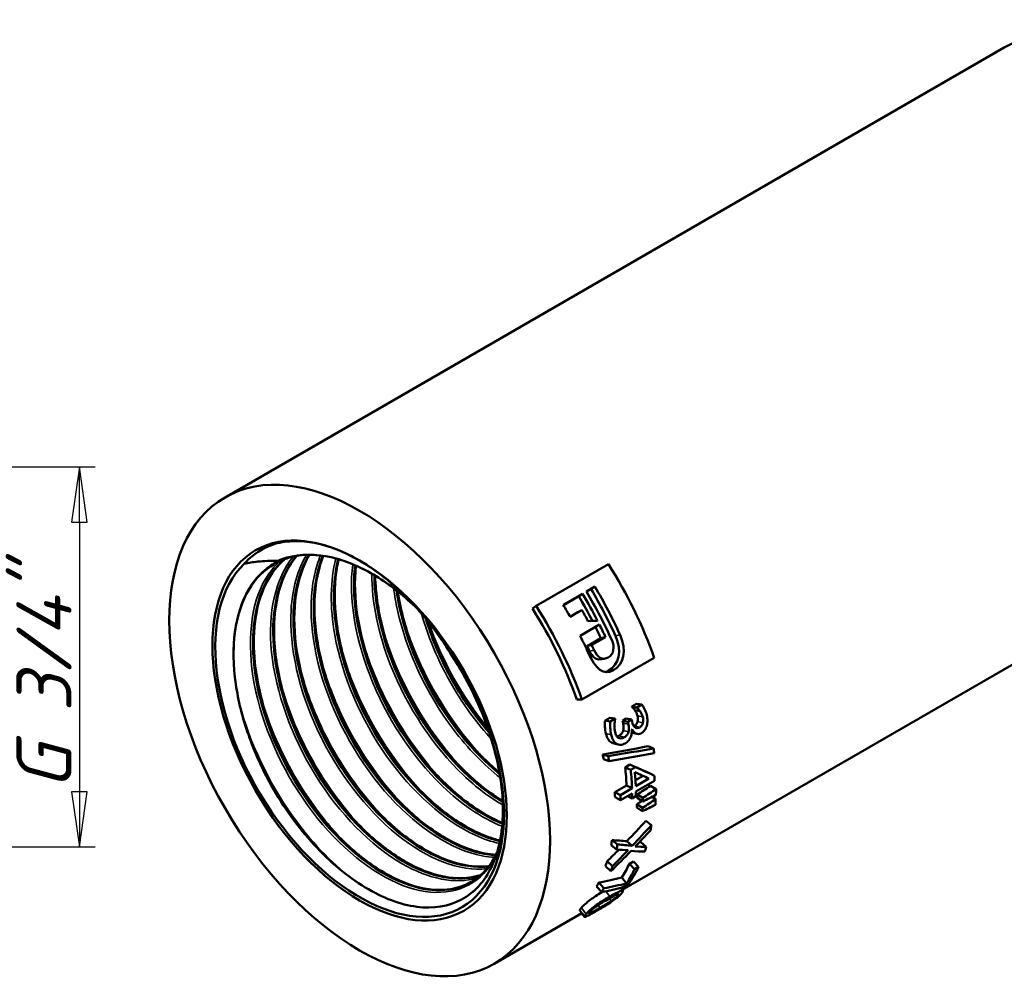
# Model space of a CAD drawing. Header units: millimetres. Extents: x -134 to 755, y -69 to 356.
# Tile 7 of 15: x 113 to 176, y 96 to 157. Entities that reach past the tile are written whole.
import ezdxf

# ---------------------------------------------------------------- set-up
doc = ezdxf.new("R2010")
doc.units = ezdxf.units.MM
for name, color, linetype, lineweight in [('Видимые тонкие (ГОСТ)', 7, 'Continuous', 35), ('Видимый контур (ГОСТ)', 7, 'Continuous', 50), ('Размер (ГОСТ)', 7, 'Continuous', 25)]:
    doc.layers.add(name, color=color, linetype=linetype, lineweight=lineweight)
doc.styles.add('Обычный текст (ГОСТ)', font='GOST Common Italic.ttf')
doc.dimstyles.new('Обычный (ГОСТ)', dxfattribs={"dimtxt": 3.5, "dimasz": 3.5, "dimexe": 1, "dimexo": 0, "dimgap": 0.5, "dimtad": 1, "dimrnd": 1e-08, "dimtxsty": 'Обычный текст (ГОСТ)', "dimblk": 'Filled-1', "dimcen": 0.09, "dimdle": 15, "dimclrd": 256, "dimclre": 256, "dimclrt": 256, "dimazin": 2, "dimtfac": 0.714286, "dimtdec": 3, "dimtmove": 0, "dimatfit": 3, "dimfxl": 1, "dimtolj": 1, "dimlwd": 25, "dimlwe": 25, "dimarcsym": 0})

# ---------------------------------------------------------------- blocks, each defined once
blk = doc.blocks.new('Filled-1')
at = {"color": 0}
for p, q in [((0, 0), (-1, 0.143)), ((-1, 0.143), (-1, -0.143)), ((-1, 0), (0, 0)), ((-1, -0.143), (0, 0))]:
    blk.add_line(p, q, dxfattribs=at)
at = {"color": 0, "flags": 128}
blk.add_lwpolyline([(-1, -0.143), (0, 0), (-1, 0.143), (-1, -0.143)], dxfattribs=at)
at = {"color": 0}
blk.add_solid([(-1, -0.143), (0, 0), (-1, 0.143), (-1, -0.143)], dxfattribs=at)
blk = doc.blocks.new('*D12')
at = {"layer": 'Defpoints', "color": 0, "linetype": 'Continuous', "transparency": 16777216}
for p in [(105.653, 128.318), (104.763, 104.188), (117.099, 104.188)]:
    blk.add_point(p, dxfattribs=at)
at = {"layer": 'Размер (ГОСТ)', "linetype": 'Continuous', "lineweight": 25, "transparency": 16777216}
for p, q in [((105.653, 128.318), (118.099, 128.318)), ((117.099, 124.818), (117.099, 107.688)), ((104.763, 104.188), (118.099, 104.188))]:
    blk.add_line(p, q, dxfattribs=at)
at = {"layer": 'Размер (ГОСТ)', "linetype": 'Continuous', "lineweight": 25, "transparency": 16777216, "xscale": 3.5, "yscale": 3.5, "zscale": 3.5}
for p, rotation in [((117.099, 128.318), 90), ((117.099, 104.188), 270)]:
    blk.add_blockref('Filled-1', p, dxfattribs=dict(at, rotation=rotation))
at = {"layer": 'Размер (ГОСТ)', "linetype": 'Continuous', "lineweight": 25, "transparency": 16777216, "insert": (113.097, 105.688), "char_height": 3.5, "attachment_point": 1, "rotation": 90, "style": 'Обычный текст (ГОСТ)'}
blk.add_mtext('\\A1; \\fGOST Common|b0|i1;\\H3.5000;G 3/4"', dxfattribs=at)

msp = doc.modelspace()

# ---------------------------------------------------------------- linework, layer by layer
at = {"layer": 'Видимые тонкие (ГОСТ)'}
for p, q in [((151.146, 117.587), (151.435, 117.656)), ((149.496, 116.62), (149.785, 116.688)), ((150.71, 115.381), (151.019, 115.403)), ((151.627, 112.042), (151.964, 111.969)), ((152.539, 112.516), (152.877, 112.441)), ((152.547, 112.145), (152.887, 112.06)), ((150.539, 111.377), (150.877, 111.302)), ((151.642, 111.585), (151.983, 111.499)), ((152.343, 111.866), (152.684, 111.777)), ((150.884, 110.818), (151.226, 110.724)), ((151.364, 111.241), (151.705, 111.15)), ((150.528, 101.359), (150.783, 101.036)), ((150.76, 100.908), (150.875, 100.746)), ((151.228, 101.154), (151.285, 101.076)), ((148.987, 100.317), (149.28, 99.918)), ((150.052, 100.484), (150.169, 100.318)), ((149.513, 100.05), (149.559, 99.986))]:
    msp.add_line(p, q, dxfattribs=at)
for points, knots in [([(132.869, 123.275), (132.089, 123.501), (131.331, 123.605), (130.619, 123.576), (130.18, 123.558), (129.758, 123.491), (129.359, 123.376)], [107.0436038, 107.0436038, 107.0436038, 107.0436038, 107.2967872, 107.2967872, 107.2967872, 107.4532853, 107.4532853, 107.4532853, 107.4532853]), ([(130.668, 122.616), (129.544, 121.247), (129.053, 119.058), (129.303, 116.561), (129.557, 114.024), (130.571, 111.19), (132.088, 108.742), (133.602, 106.297), (135.603, 104.259), (137.594, 103.113), (139.298, 102.133), (140.981, 101.815), (142.336, 102.191)], [95.254105, 95.254105, 95.254105, 95.254105, 95.96734, 95.96734, 95.96734, 96.69185, 96.69185, 96.69185, 97.415195, 97.415195, 97.415195, 98.03457, 98.03457, 98.03457, 98.03457]), ([(138.532, 119.333), (137.562, 120.28), (136.529, 121.072), (135.493, 121.647), (133.368, 122.827), (131.249, 123.084), (129.654, 122.346)], [106.450982, 106.450982, 106.450982, 106.450982, 106.809684, 106.809684, 106.809684, 107.545399, 107.545399, 107.545399, 107.545399]), ([(131.514, 122.719), (130.954, 121.777), (130.616, 120.579), (130.539, 119.215), (130.408, 116.888), (131.04, 114.096), (132.27, 111.505), (133.5, 108.915), (135.315, 106.548), (137.269, 104.967), (139.221, 103.387), (141.293, 102.606), (142.975, 102.803), (142.976, 102.804), (142.978, 102.804), (142.98, 102.804)], [89.072544, 89.072544, 89.072544, 89.072544, 89.495252, 89.495252, 89.495252, 90.216005, 90.216005, 90.216005, 90.936305, 90.936305, 90.936305, 91.656172, 91.656172, 91.656172, 91.656895, 91.656895, 91.656895, 91.656895]), ([(132.407, 122.69), (132.328, 122.502), (132.257, 122.306), (132.194, 122.104), (131.587, 120.151), (131.708, 117.547), (132.517, 114.907), (133.358, 112.164), (134.936, 109.407), (136.832, 107.337), (138.674, 105.325), (140.8, 103.978), (142.679, 103.617), (142.946, 103.565), (143.208, 103.534), (143.464, 103.522)], [82.897976, 82.897976, 82.897976, 82.897976, 82.972527, 82.972527, 82.972527, 83.690189, 83.690189, 83.690189, 84.435664, 84.435664, 84.435664, 85.160136, 85.160136, 85.160136, 85.263214, 85.263214, 85.263214, 85.263214]), ([(129.815, 122.324), (129.313, 121.859), (128.898, 121.266), (128.593, 120.559), (127.809, 118.746), (127.752, 116.203), (128.424, 113.544), (129.092, 110.9), (130.474, 108.165), (132.223, 105.993), (133.968, 103.828), (136.063, 102.242), (137.991, 101.61), (139.915, 100.98), (141.657, 101.305), (142.786, 102.501), (143.096, 102.829), (143.358, 103.221), (143.572, 103.667)], [101.452272, 101.452272, 101.452272, 101.452272, 101.735223, 101.735223, 101.735223, 102.461495, 102.461495, 102.461495, 103.18381, 103.18381, 103.18381, 103.904182, 103.904182, 103.904182, 104.622922, 104.622922, 104.622922, 104.81976, 104.81976, 104.81976, 104.81976]), ([(133.386, 122.502), (133.025, 121.105), (132.996, 119.423), (133.316, 117.64), (133.781, 115.049), (134.978, 112.268), (136.608, 109.957), (138.237, 107.646), (140.285, 105.825), (142.248, 104.923), (142.767, 104.684), (143.28, 104.51), (143.776, 104.401)], [76.730267, 76.730267, 76.730267, 76.730267, 77.22517, 77.22517, 77.22517, 77.944223, 77.944223, 77.944223, 78.663085, 78.663085, 78.663085, 78.853245, 78.853245, 78.853245, 78.853245]), ([(134.458, 122.136), (134.389, 121.604), (134.362, 121.043), (134.379, 120.46), (134.449, 118.018), (135.28, 115.2), (136.66, 112.676), (138.04, 110.153), (139.956, 107.947), (141.935, 106.582), (142.607, 106.119), (143.284, 105.753), (143.947, 105.491)], [70.571922, 70.571922, 70.571922, 70.571922, 70.744349, 70.744349, 70.744349, 71.465329, 71.465329, 71.465329, 72.186075, 72.186075, 72.186075, 72.430907, 72.430907, 72.430907, 72.430907]), ([(135.662, 121.542), (135.667, 119.739), (136.081, 117.711), (136.86, 115.732), (137.902, 113.084), (139.588, 110.548), (141.497, 108.732), (142.305, 107.963), (143.15, 107.326), (143.992, 106.84)], [64.427159, 64.427159, 64.427159, 64.427159, 64.967523, 64.967523, 64.967523, 65.690547, 65.690547, 65.690547, 65.996643, 65.996643, 65.996643, 65.996643]), ([(137.055, 120.613), (137.113, 120.157), (137.193, 119.692), (137.297, 119.222), (137.876, 116.609), (139.171, 113.864), (140.86, 111.634), (141.768, 110.436), (142.786, 109.392), (143.835, 108.565)], [58.305607, 58.305607, 58.305607, 58.305607, 58.434682, 58.434682, 58.434682, 59.15234, 59.15234, 59.15234, 59.538156, 59.538156, 59.538156, 59.538156]), ([(138.828, 119.006), (139.298, 117.346), (140.029, 115.664), (140.959, 114.125), (141.637, 113.002), (142.419, 111.96), (143.258, 111.045)], [52.2387596, 52.2387596, 52.2387596, 52.2387596, 52.6905074, 52.6905074, 52.6905074, 53.0201832, 53.0201832, 53.0201832, 53.0201832]), ([(137.652, 118.784), (137.74, 118.474), (137.837, 118.164), (137.942, 117.854), (138.902, 115.023), (140.56, 112.222), (142.524, 110.088), (142.628, 109.975), (142.732, 109.865), (142.838, 109.756)], [52.2420104, 52.2420104, 52.2420104, 52.2420104, 52.3189228, 52.3189228, 52.3189228, 53.0208237, 53.0208237, 53.0208237, 53.0579107, 53.0579107, 53.0579107, 53.0579107]), ([(136.368, 118.042), (136.492, 117.608), (136.632, 117.172), (136.789, 116.737), (137.807, 113.912), (139.51, 111.149), (141.496, 109.074), (141.515, 109.054), (141.534, 109.034), (141.553, 109.014)], [58.5251957, 58.5251957, 58.5251957, 58.5251957, 58.6331423, 58.6331423, 58.6331423, 59.3343373, 59.3343373, 59.3343373, 59.341096, 59.341096, 59.341096, 59.341096]), ([(135.086, 117.3), (135.321, 116.475), (135.615, 115.645), (135.965, 114.827), (137.007, 112.389), (138.538, 110.073), (140.27, 108.273)], [64.808381, 64.808381, 64.808381, 64.808381, 65.0133579, 65.0133579, 65.0133579, 65.6242813, 65.6242813, 65.6242813, 65.6242813]), ([(133.803, 116.559), (134.114, 115.47), (134.527, 114.372), (135.033, 113.305), (136.052, 111.154), (137.44, 109.14), (138.986, 107.533)], [71.0915663, 71.0915663, 71.0915663, 71.0915663, 71.3621502, 71.3621502, 71.3621502, 71.9074666, 71.9074666, 71.9074666, 71.9074666]), ([(132.519, 115.818), (132.886, 114.537), (133.393, 113.244), (134.023, 112.004), (135.009, 110.063), (136.291, 108.259), (137.703, 106.793)], [77.3747516, 77.3747516, 77.3747516, 77.3747516, 77.6928864, 77.6928864, 77.6928864, 78.1906519, 78.1906519, 78.1906519, 78.1906519]), ([(131.235, 115.077), (131.64, 113.664), (132.216, 112.237), (132.937, 110.881), (133.893, 109.084), (135.1, 107.423), (136.419, 106.053)], [83.6579369, 83.6579369, 83.6579369, 83.6579369, 84.0088255, 84.0088255, 84.0088255, 84.4738372, 84.4738372, 84.4738372, 84.4738372]), ([(129.949, 114.339), (130.469, 112.532), (131.27, 110.701), (132.287, 109.026), (133.118, 107.656), (134.089, 106.396), (135.13, 105.317)], [89.9408728, 89.9408728, 89.9408728, 89.9408728, 90.3896711, 90.3896711, 90.3896711, 90.7564483, 90.7564483, 90.7564483, 90.7564483]), ([(127.28, 113.21), (127.929, 110.783), (129.109, 108.294), (130.62, 106.172), (131.753, 104.581), (133.067, 103.205), (134.423, 102.161)], [102.477904, 102.477904, 102.477904, 102.477904, 103.082022, 103.082022, 103.082022, 103.534821, 103.534821, 103.534821, 103.534821]), ([(128.66, 113.615), (129.239, 111.597), (130.171, 109.55), (131.356, 107.72), (132.107, 106.562), (132.955, 105.496), (133.856, 104.564)], [96.2226471, 96.2226471, 96.2226471, 96.2226471, 96.7237563, 96.7237563, 96.7237563, 97.040941, 97.040941, 97.040941, 97.040941])]:
    msp.add_open_spline(points, degree=3, knots=knots, dxfattribs=at)
msp.add_open_spline([(139.274, 118.456), (140.11, 116.056), (141.438, 113.682), (143.029, 111.729)], degree=3, dxfattribs=at)
at = {"layer": 'Видимый контур (ГОСТ)'}
for p, q in [((126.346, 126.384), (175.843, 154.962)), ((151.579, 101.462), (192.943, 125.344)), ((146.107, 119.492), (150.703, 122.146)), ((149.305, 120.407), (149.838, 120.714)), ((149.594, 120.559), (149.838, 120.714)), ((147.83, 119.555), (149.055, 120.263)), ((148.812, 120.107), (147.837, 119.544)), ((148.812, 120.107), (149.055, 120.263)), ((149.594, 120.559), (149.311, 120.396)), ((145.876, 119.318), (146.107, 119.492)), ((148.263, 118.806), (148.761, 119.094)), ((149.017, 119.227), (148.269, 118.795)), ((148.761, 119.094), (149.017, 119.227)), ((148.906, 117.593), (150.131, 118.3)), ((149.353, 116.933), (150.226, 117.437)), ((149.353, 116.933), (149.638, 117.01)), ((150.511, 117.514), (149.638, 117.01)), ((150.226, 117.437), (150.511, 117.514)), ((153.61, 116.2), (149.014, 113.546)), ((148.7, 113.541), (149.014, 113.546)), ((152.18, 113.097), (152.486, 113.273)), ((152.486, 113.273), (152.819, 113.218)), ((152.513, 113.042), (152.819, 113.218)), ((152.18, 113.097), (152.513, 113.042)), ((152.186, 113.074), (152.519, 113.019)), ((152.376, 112.871), (152.711, 112.808)), ((150.485, 112.206), (150.791, 112.382)), ((150.485, 112.206), (150.818, 112.153)), ((150.791, 112.382), (151.123, 112.329)), ((150.818, 112.153), (151.123, 112.329)), ((151.59, 112.198), (151.829, 112.337)), ((151.59, 112.198), (151.927, 112.129)), ((151.829, 112.337), (152.166, 112.267)), ((151.927, 112.129), (152.166, 112.267)), ((152.203, 111.652), (152.182, 111.64)), ((153.22, 110.577), (153.569, 110.44)), ((150.339, 110.052), (150.684, 109.946)), ((150.392, 109.746), (150.738, 109.631)), ((151.765, 109.232), (152.068, 109.408)), ((151.765, 109.232), (152.115, 109.081)), ((152.068, 109.408), (152.419, 109.257)), ((152.115, 109.081), (152.419, 109.257)), ((153.263, 108.892), (153.616, 108.707)), ((152.414, 108.416), (152.898, 108.696)), ((153.275, 108.526), (152.433, 108.04)), ((153.626, 108.386), (152.444, 107.704)), ((151.107, 107.662), (151.848, 108.09)), ((151.107, 107.662), (151.46, 107.478)), ((151.46, 107.478), (152.201, 107.905)), ((152.211, 107.57), (151.471, 107.142)), ((151.848, 108.09), (152.201, 107.905)), ((153.371, 108.063), (153.725, 107.853)), ((151.117, 107.336), (151.471, 107.142)), ((151.946, 107.416), (152.215, 107.262)), ((152.448, 107.396), (152.215, 107.262)), ((152.526, 107.291), (152.879, 107.072)), ((152.532, 107.508), (152.885, 107.295)), ((153.476, 107.365), (153.703, 107.218)), ((152.494, 106.681), (152.846, 106.445)), ((152.508, 106.893), (152.861, 106.662)), ((153.082, 105.842), (153.43, 105.568)), ((150.93, 104.619), (151.278, 104.346)), ((151.869, 104.548), (152.213, 104.255)), ((152.762, 104.494), (153.101, 104.181)), ((150.872, 104.303), (151.218, 104.02)), ((150.613, 103.268), (150.951, 102.955)), ((152.032, 103.116), (152.286, 103.262)), ((152.286, 103.262), (152.61, 102.913)), ((150.514, 102.963), (150.85, 102.641)), ((152.032, 103.116), (152.357, 102.767)), ((152.357, 102.767), (152.61, 102.913)), ((151.545, 102.243), (151.855, 101.868)), ((149.951, 101.664), (150.27, 101.304)), ((150.079, 101.912), (150.402, 101.56)), ((151.98, 101.824), (151.657, 101.637)), ((143.446, 96.766), (149.006, 99.977))]:
    msp.add_line(p, q, dxfattribs=at)
for centre, major_axis, start_param, end_param in [((184.393, 140.153), (-8.55, 14.809), 3.141593, 6.283185), ((134.896, 111.575), (6.484, -11.23), 3.284164, 7.943522), ((142.551, 115.995), (8.8, -15.242), 1.261803, 1.64192), ((135.342, 111.833), (-5.937, 10.284), 0.259774, 0.318521), ((141.262, 115.251), (8.8, -15.242), 1.399272, 1.596006), ((140.48, 114.799), (-8.55, 14.809), 4.632342, 4.737599), ((140.48, 114.799), (8.8, -15.242), 1.484227, 1.596006), ((140.729, 114.943), (-8.8, 15.242), 4.540112, 4.737599), ((141.262, 115.251), (-8.55, 14.809), 4.540865, 4.737599), ((137.955, 113.341), (-8.8, 15.242), 4.403396, 4.783513), ((139.255, 114.092), (-8.8, 15.242), 4.687734, 4.737599), ((137.955, 113.341), (-8.55, 14.809), 4.403396, 4.783513), ((140.003, 114.524), (-8.8, 15.242), 4.642558, 4.687734), ((140.48, 114.799), (8.8, -15.242), 1.418832, 1.468712), ((139.255, 114.092), (-8.8, 15.242), 4.541916, 4.610305), ((140.48, 114.799), (-8.55, 14.809), 4.560424, 4.607309), ((139.607, 114.295), (8.8, -15.242), 1.398519, 1.418832), ((139.607, 114.295), (-8.55, 14.809), 4.540112, 4.560424), ((140.792, 114.98), (-8.55, 14.809), 4.26828, 4.269725), ((140.792, 114.98), (-8.8, 15.242), 4.26828, 4.269725), ((139.423, 114.189), (8.8, -15.242), 1.13131, 1.133043), ((140.079, 114.568), (-8.55, 14.809), 4.228124, 4.238236), ((140.079, 114.568), (-8.8, 15.242), 4.228124, 4.238236), ((140.319, 114.706), (8.8, -15.242), 1.088698, 1.096643), ((141.281, 115.262), (8.8, -15.242), 0.923742, 0.944253), ((138.562, 113.692), (-8.55, 14.809), 4.135102, 4.155324), ((138.562, 113.692), (-8.8, 15.242), 4.135102, 4.155324), ((139.77, 114.39), (-8.55, 14.809), 3.975201, 4.053923), ((139.77, 114.39), (-8.8, 15.242), 3.975201, 4.053923), ((140.003, 114.524), (-8.8, 15.242), 3.975201, 4.035145), ((141.185, 115.206), (8.8, -15.242), 0.810641, 0.832597), ((139.03, 113.962), (-8.55, 14.809), 3.952234, 3.975201), ((139.77, 114.39), (-8.8, 15.242), 3.931, 3.952234), ((140.003, 114.524), (8.8, -15.242), 0.789408, 0.810641), ((141.281, 115.262), (8.8, -15.242), 0.743618, 0.769763), ((139.03, 113.962), (-8.8, 15.242), 3.952234, 3.975201), ((140.443, 114.778), (-8.55, 14.809), 3.890411, 3.906156), ((140.443, 114.778), (-8.8, 15.242), 3.890411, 3.906156), ((141.281, 115.262), (8.8, -15.242), 0.698551, 0.724696), ((140.443, 114.778), (-8.55, 14.809), 3.845344, 3.861089), ((140.443, 114.778), (-8.8, 15.242), 3.845344, 3.861089), ((141.185, 115.206), (8.8, -15.242), 0.578517, 0.605673), ((139.03, 113.962), (-8.55, 14.809), 3.723432, 3.748999), ((139.03, 113.962), (-8.8, 15.242), 3.723432, 3.748999), ((141.185, 115.206), (8.8, -15.242), 0.46715, 0.492717), ((139.03, 113.962), (-8.55, 14.809), 3.608743, 3.635898), ((139.03, 113.962), (-8.8, 15.242), 3.608743, 3.635898), ((140.932, 115.06), (8.55, -14.809), 0.285726, 0.377738), ((140.932, 115.06), (8.8, -15.242), 0.285726, 0.377738), ((141.185, 115.206), (8.8, -15.242), 0.264637, 0.377738), ((139.03, 113.962), (8.55, -14.809), 0.341771, 0.367194), ((139.03, 113.962), (8.8, -15.242), 0.341771, 0.367194)]:
    msp.add_ellipse(centre, major_axis=major_axis, ratio=0.57735, start_param=start_param, end_param=end_param, dxfattribs=at)
for major_axis in [(-8.55, 14.809), (-6.61, 11.449), (-6.61, 11.449)]:
    msp.add_ellipse((134.896, 111.575), major_axis=major_axis, ratio=0.57735, dxfattribs=at)
for points, knots in [([(127.557, 122.16), (127.591, 122.198), (127.626, 122.236), (128.143, 122.774), (128.714, 123.144), (129.359, 123.376)], [2.255321, 2.255321, 2.255321, 2.255321, 2.2811781, 2.2811781, 2.6324456, 2.6324456, 2.6324456, 2.6324456]), ([(129.359, 123.376), (129.705, 123.5), (130.28, 123.643), (131.939, 123.576), (132.865, 123.342), (133.813, 122.922)], [0, 0, 0, 0, 0.1892954, 0.1892954, 0.3951519, 0.3951519, 0.3951519, 0.3951519]), ([(142.577, 102.397), (141.85, 102.155), (141.025, 102.115), (140.142, 102.294), (138.269, 102.674), (136.157, 104.034), (134.333, 106.05), (132.509, 108.065), (130.99, 110.718), (130.158, 113.368), (129.327, 116.017), (129.19, 118.64), (129.794, 120.604), (130.04, 121.406), (130.409, 122.095), (130.88, 122.651)], [-91.777606, -91.777606, -91.777606, -91.777606, -91.435436, -91.435436, -91.435436, -90.709784, -90.709784, -90.709784, -89.984281, -89.984281, -89.984281, -89.258925, -89.258925, -89.258925, -88.962597, -88.962597, -88.962597, -88.962597]), ([(130.868, 122.656), (129.77, 121.354), (129.258, 119.285), (129.441, 116.902), (129.638, 114.339), (130.639, 111.434), (132.174, 108.926), (133.669, 106.484), (135.654, 104.439), (137.634, 103.282), (139.42, 102.239), (141.186, 101.927), (142.575, 102.385)], [95.244777, 95.244777, 95.244777, 95.244777, 95.937619, 95.937619, 95.937619, 96.682725, 96.682725, 96.682725, 97.407972, 97.407972, 97.407972, 98.061854, 98.061854, 98.061854, 98.061854]), ([(130.884, 122.659), (130.651, 122.379), (130.443, 122.064), (129.881, 120.974), (129.625, 120.068), (129.499, 118.88), (129.484, 118.688), (129.445, 117.903), (129.463, 117.282), (129.641, 115.529), (129.901, 114.34), (130.671, 112.005), (131.188, 110.83), (132.411, 108.625), (133.133, 107.567), (134.686, 105.701), (135.536, 104.869), (137.253, 103.533), (138.14, 103.012), (139.834, 102.336), (140.661, 102.174), (141.821, 102.204), (142.216, 102.271), (142.583, 102.392)], [0.216859, 0.216859, 0.216859, 0.216859, 0.395653, 0.395653, 0.780534, 0.780534, 0.853123, 0.853123, 1.07172, 1.07172, 1.453627, 1.453627, 1.831571, 1.831571, 2.210286, 2.210286, 2.589002, 2.589002, 2.967096, 2.967096, 3.344323, 3.344323, 3.554704, 3.554704, 3.554704, 3.554704]), ([(138.562, 119.307), (137.778, 120.075), (136.944, 120.743), (135.206, 121.844), (134.28, 122.264), (132.529, 122.734), (131.683, 122.79), (130.475, 122.592), (130.05, 122.455), (129.661, 122.258)], [2.328195, 2.328195, 2.328195, 2.328195, 2.675172, 2.675172, 3.05306, 3.05306, 3.430454, 3.430454, 3.655468, 3.655468, 3.655468, 3.655468]), ([(143.1, 102.964), (142.014, 102.828), (140.767, 103.084), (139.488, 103.727), (137.518, 104.719), (135.49, 106.624), (133.91, 108.987), (132.331, 111.349), (131.214, 114.147), (130.842, 116.708), (130.498, 119.087), (130.8, 121.242), (131.684, 122.729)], [-85.379861, -85.379861, -85.379861, -85.379861, -84.90981, -84.90981, -84.90981, -84.185448, -84.185448, -84.185448, -83.461224, -83.461224, -83.461224, -82.788477, -82.788477, -82.788477, -82.788477]), ([(131.681, 122.723), (131.178, 121.884), (130.853, 120.839), (130.737, 119.65), (130.518, 117.393), (131.058, 114.635), (132.213, 112.036), (133.368, 109.439), (135.128, 107.023), (137.054, 105.366), (138.98, 103.711), (141.055, 102.827), (142.768, 102.922), (142.879, 102.928), (142.989, 102.938), (143.097, 102.953)], [89.070628, 89.070628, 89.070628, 89.070628, 89.451366, 89.451366, 89.451366, 90.173736, 90.173736, 90.173736, 90.895643, 90.895643, 90.895643, 91.617105, 91.617105, 91.617105, 91.664129, 91.664129, 91.664129, 91.664129]), ([(131.697, 122.73), (131.646, 122.642), (131.596, 122.552), (131.165, 121.716), (130.909, 120.809), (130.699, 118.828), (130.736, 117.731), (131.089, 115.478), (131.408, 114.292), (132.284, 111.977), (132.852, 110.817), (134.16, 108.668), (134.918, 107.652), (136.522, 105.888), (137.389, 105.119), (139.117, 103.92), (140, 103.476), (141.637, 102.965), (142.413, 102.881), (143.108, 102.965)], [0.348006, 0.348006, 0.348006, 0.348006, 0.395653, 0.395653, 0.780534, 0.780534, 1.15876, 1.15876, 1.536223, 1.536223, 1.91451, 1.91451, 2.293275, 2.293275, 2.671906, 2.671906, 3.049793, 3.049793, 3.414959, 3.414959, 3.414959, 3.414959]), ([(132.561, 122.671), (132.525, 122.583), (132.491, 122.494), (132.458, 122.404), (131.781, 120.529), (131.823, 117.979), (132.562, 115.357), (133.299, 112.739), (134.725, 110.072), (136.485, 107.989), (138.284, 105.859), (140.417, 104.358), (142.339, 103.854), (142.751, 103.746), (143.152, 103.683), (143.538, 103.666)], [82.900271, 82.900271, 82.900271, 82.900271, 82.935105, 82.935105, 82.935105, 83.654223, 83.654223, 83.654223, 84.372326, 84.372326, 84.372326, 85.106294, 85.106294, 85.106294, 85.263327, 85.263327, 85.263327, 85.263327]), ([(143.542, 103.672), (142.102, 103.753), (140.46, 104.451), (138.883, 105.678), (136.93, 107.2), (135.094, 109.522), (133.835, 112.089), (132.575, 114.655), (131.903, 117.444), (131.992, 119.785), (132.033, 120.857), (132.234, 121.831), (132.575, 122.664)], [-78.979019, -78.979019, -78.979019, -78.979019, -78.395388, -78.395388, -78.395388, -77.672215, -77.672215, -77.672215, -76.949168, -76.949168, -76.949168, -76.618164, -76.618164, -76.618164, -76.618164]), ([(132.59, 122.667), (132.34, 122.038), (132.169, 121.322), (131.983, 119.569), (132.02, 118.473), (132.373, 116.219), (132.692, 115.034), (133.568, 112.718), (134.136, 111.558), (135.445, 109.409), (136.202, 108.393), (137.807, 106.63), (138.673, 105.86), (140.401, 104.662), (141.284, 104.217), (142.609, 103.804), (143.091, 103.713), (143.551, 103.685)], [0.483524, 0.483524, 0.483524, 0.483524, 0.780534, 0.780534, 1.15876, 1.15876, 1.536223, 1.536223, 1.91451, 1.91451, 2.293275, 2.293275, 2.671906, 2.671906, 3.049793, 3.049793, 3.273416, 3.273416, 3.273416, 3.273416]), ([(133.813, 122.922), (134.762, 122.502), (135.723, 121.9), (137.515, 120.439), (138.169, 119.753), (138.571, 119.297)], [0, 0, 0, 0, 0.4049811, 0.4049811, 0.7774156, 0.7774156, 0.7774156, 0.7774156]), ([(129.273, 122.034), (128.63, 121.614), (128.091, 121.001), (127.312, 119.492), (127.056, 118.585), (126.912, 117.225), (126.893, 116.85), (126.892, 116.465)], [0, 0, 0, 0, 0.3956525, 0.3956525, 0.7805345, 0.7805345, 0.9194521, 0.9194521, 0.9194521, 0.9194521]), ([(127.557, 122.16), (127.841, 122.224), (128.132, 122.272), (128.827, 122.347), (129.236, 122.362), (129.654, 122.346)], [-0.2711987, -0.2711987, -0.2711987, -0.2711987, -0.1551489, -0.1551489, 0, 0, 0, 0]), ([(130.135, 122.453), (129.554, 121.968), (129.081, 121.32), (128.744, 120.531), (127.98, 118.743), (127.923, 116.248), (128.575, 113.637), (129.233, 111.005), (130.604, 108.278), (132.344, 106.114), (134.079, 103.956), (136.164, 102.375), (138.083, 101.748), (139.633, 101.242), (141.063, 101.361), (142.145, 102.059)], [101.421464, 101.421464, 101.421464, 101.421464, 101.7386, 101.7386, 101.7386, 102.457622, 102.457622, 102.457622, 103.18228, 103.18228, 103.18228, 103.904849, 103.904849, 103.904849, 104.488366, 104.488366, 104.488366, 104.488366]), ([(129.654, 122.346), (129.655, 122.346), (129.657, 122.346), (129.659, 122.346), (129.66, 122.346), (129.662, 122.345), (129.662, 122.345), (129.663, 122.345), (129.664, 122.344), (129.664, 122.344), (129.665, 122.343), (129.665, 122.343), (129.666, 122.342), (129.666, 122.341), (129.666, 122.34), (129.665, 122.336), (129.662, 122.332), (129.647, 122.316), (129.622, 122.299), (129.516, 122.228), (129.396, 122.156), (128.934, 121.836), (128.495, 121.482), (128.079, 120.891)], [-0.6353762, -0.6353762, -0.6353762, -0.6353762, -0.6290285, -0.6290285, -0.6243896, -0.6243896, -0.6218835, -0.6218835, -0.619919, -0.619919, -0.6177759, -0.6177759, -0.6145493, -0.6145493, -0.6079506, -0.6079506, -0.5854737, -0.5854737, -0.5147058, -0.5147058, -0.3531389, -0.3531389, 0, 0, 0, 0]), ([(141.979, 101.956), (141.722, 101.807), (141.448, 101.689), (141.157, 101.604), (139.604, 101.152), (137.602, 101.657), (135.643, 103.005), (133.684, 104.353), (131.787, 106.533), (130.417, 109.028), (128.979, 111.647), (128.14, 114.588), (128.132, 117.09), (128.124, 119.435), (128.848, 121.371), (130.137, 122.462)], [-98.173723, -98.173723, -98.173723, -98.173723, -98.039161, -98.039161, -98.039161, -97.320135, -97.320135, -97.320135, -96.601147, -96.601147, -96.601147, -95.846658, -95.846658, -95.846658, -95.139268, -95.139268, -95.139268, -95.139268]), ([(130.141, 122.464), (129.68, 122.073), (129.286, 121.571), (128.596, 120.233), (128.341, 119.326), (128.215, 118.143), (128.2, 117.955), (128.186, 117.668), (128.182, 117.571), (128.173, 117.18), (128.177, 116.88), (128.239, 115.652), (128.391, 114.668), (128.931, 112.518), (129.363, 111.323), (130.439, 109.045), (131.096, 107.932), (132.549, 105.922), (133.364, 104.999), (135.043, 103.457), (135.929, 102.818), (137.652, 101.899), (138.512, 101.606), (140.094, 101.391), (140.835, 101.466), (141.589, 101.757), (141.701, 101.807), (141.81, 101.862)], [0.088769, 0.088769, 0.088769, 0.088769, 0.395653, 0.395653, 0.780534, 0.780534, 0.851513, 0.851513, 0.887188, 0.887188, 0.99431, 0.99431, 1.318388, 1.318388, 1.698013, 1.698013, 2.076506, 2.076506, 2.455294, 2.455294, 2.833675, 2.833675, 3.211154, 3.211154, 3.588852, 3.588852, 3.656386, 3.656386, 3.656386, 3.656386]), ([(143.812, 104.559), (142.066, 104.97), (140.13, 106.205), (138.421, 108.019), (136.575, 109.98), (135.011, 112.6), (134.122, 115.249), (133.25, 117.85), (133.037, 120.456), (133.543, 122.46)], [-72.562462, -72.562462, -72.562462, -72.562462, -71.891259, -71.891259, -71.891259, -71.16603, -71.16603, -71.16603, -70.453782, -70.453782, -70.453782, -70.453782]), ([(133.539, 122.459), (133.226, 121.22), (133.172, 119.761), (133.396, 118.206), (133.761, 115.659), (134.865, 112.876), (136.429, 110.519), (137.993, 108.163), (140.004, 106.253), (141.965, 105.244), (142.591, 104.921), (143.211, 104.691), (143.808, 104.555)], [76.735819, 76.735819, 76.735819, 76.735819, 77.175991, 77.175991, 77.175991, 77.896524, 77.896524, 77.896524, 78.616863, 78.616863, 78.616863, 78.846945, 78.846945, 78.846945, 78.846945]), ([(133.571, 122.452), (133.481, 122.084), (133.414, 121.696), (133.267, 120.31), (133.305, 119.214), (133.658, 116.96), (133.977, 115.775), (134.852, 113.459), (135.42, 112.3), (136.729, 110.151), (137.486, 109.134), (139.091, 107.371), (139.958, 106.602), (141.685, 105.403), (142.568, 104.958), (143.54, 104.655), (143.679, 104.617), (143.817, 104.583)], [0.6253, 0.6253, 0.6253, 0.6253, 0.780534, 0.780534, 1.15876, 1.15876, 1.536223, 1.536223, 1.91451, 1.91451, 2.293275, 2.293275, 2.671906, 2.671906, 3.049793, 3.049793, 3.113248, 3.113248, 3.113248, 3.113248]), ([(134.612, 122.071), (134.575, 121.76), (134.552, 121.438), (134.544, 121.108), (134.486, 118.749), (135.189, 115.958), (136.471, 113.403), (137.752, 110.849), (139.6, 108.554), (141.555, 107.065), (142.354, 106.457), (143.168, 105.986), (143.962, 105.662)], [70.580533, 70.580533, 70.580533, 70.580533, 70.6817, 70.6817, 70.6817, 71.40419, 71.40419, 71.40419, 72.126443, 72.126443, 72.126443, 72.421557, 72.421557, 72.421557, 72.421557]), ([(143.964, 105.666), (143.904, 105.691), (143.844, 105.717), (143.783, 105.743), (141.834, 106.598), (139.786, 108.376), (138.147, 110.657), (136.508, 112.937), (135.292, 115.699), (134.803, 118.285), (134.55, 119.624), (134.494, 120.91), (134.627, 122.063)], [-66.136998, -66.136998, -66.136998, -66.136998, -66.114588, -66.114588, -66.114588, -65.393388, -65.393388, -65.393388, -64.672294, -64.672294, -64.672294, -64.298599, -64.298599, -64.298599, -64.298599]), ([(134.657, 122.052), (134.657, 122.046), (134.656, 122.04), (134.551, 121.052), (134.589, 119.955), (134.942, 117.702), (135.261, 116.517), (136.136, 114.201), (136.704, 113.041), (138.013, 110.892), (138.771, 109.876), (140.375, 108.112), (141.242, 107.343), (142.725, 106.314), (143.354, 105.964), (143.967, 105.704)], [0.778251, 0.778251, 0.778251, 0.778251, 0.780534, 0.780534, 1.15876, 1.15876, 1.536223, 1.536223, 1.91451, 1.91451, 2.293275, 2.293275, 2.671906, 2.671906, 2.942844, 2.942844, 2.942844, 2.942844]), ([(135.83, 121.444), (135.848, 119.934), (136.149, 118.273), (136.715, 116.617), (137.62, 113.972), (139.196, 111.364), (141.047, 109.421), (141.984, 108.439), (142.986, 107.631), (143.986, 107.037)], [64.439266, 64.439266, 64.439266, 64.439266, 64.892666, 64.892666, 64.892666, 65.617228, 65.617228, 65.617228, 65.983609, 65.983609, 65.983609, 65.983609]), ([(143.985, 107.045), (143.79, 107.161), (143.595, 107.285), (143.401, 107.418), (141.438, 108.754), (139.531, 110.928), (138.151, 113.423), (136.772, 115.918), (135.931, 118.714), (135.844, 121.143), (135.841, 121.242), (135.839, 121.341), (135.838, 121.439)], [-59.698883, -59.698883, -59.698883, -59.698883, -59.627475, -59.627475, -59.627475, -58.907178, -58.907178, -58.907178, -58.186976, -58.186976, -58.186976, -58.157501, -58.157501, -58.157501, -58.157501]), ([(135.884, 121.411), (135.896, 120.816), (135.951, 120.198), (136.226, 118.443), (136.545, 117.258), (137.421, 114.942), (137.988, 113.783), (139.297, 111.633), (140.055, 110.617), (141.659, 108.854), (142.526, 108.085), (143.587, 107.348), (143.785, 107.22), (143.983, 107.1)], [0.94798, 0.94798, 0.94798, 0.94798, 1.15876, 1.15876, 1.536223, 1.536223, 1.91451, 1.91451, 2.293275, 2.293275, 2.671906, 2.671906, 2.758017, 2.758017, 2.758017, 2.758017]), ([(127.844, 120.526), (127.407, 119.781), (127.115, 118.875), (126.846, 116.827), (126.866, 115.708), (127.034, 114.522)], [-0.8128863, -0.8128863, -0.8128863, -0.8128863, -0.4024149, -0.4024149, 0, 0, 0, 0]), ([(137.243, 120.468), (137.249, 120.427), (137.255, 120.386), (137.261, 120.345), (137.641, 117.798), (138.755, 115.023), (140.325, 112.679), (141.341, 111.16), (142.543, 109.83), (143.796, 108.811)], [58.322864, 58.322864, 58.322864, 58.322864, 58.334431, 58.334431, 58.334431, 59.053514, 59.053514, 59.053514, 59.519419, 59.519419, 59.519419, 59.519419]), ([(143.791, 108.827), (143.559, 109.015), (143.329, 109.214), (143.102, 109.424), (141.204, 111.171), (139.508, 113.642), (138.433, 116.248), (137.854, 117.651), (137.458, 119.087), (137.263, 120.455)], [-53.234336, -53.234336, -53.234336, -53.234336, -53.148103, -53.148103, -53.148103, -52.428613, -52.428613, -52.428613, -52.041419, -52.041419, -52.041419, -52.041419]), ([(137.319, 120.408), (137.324, 120.375), (137.329, 120.343), (137.51, 119.185), (137.829, 118), (138.705, 115.684), (139.273, 114.524), (140.581, 112.375), (141.339, 111.359), (142.665, 109.901), (143.216, 109.374), (143.777, 108.91)], [1.147891, 1.147891, 1.147891, 1.147891, 1.15876, 1.15876, 1.536223, 1.536223, 1.91451, 1.91451, 2.293275, 2.293275, 2.540487, 2.540487, 2.540487, 2.540487]), ([(139.102, 118.676), (139.442, 117.562), (139.898, 116.444), (140.454, 115.372), (141.198, 113.94), (142.118, 112.597), (143.131, 111.441)], [52.2737223, 52.2737223, 52.2737223, 52.2737223, 52.5788238, 52.5788238, 52.5788238, 52.9864621, 52.9864621, 52.9864621, 52.9864621]), ([(143.118, 111.471), (142.924, 111.692), (142.735, 111.919), (142.549, 112.153), (141.049, 114.045), (139.832, 116.354), (139.121, 118.649)], [-46.7001684, -46.7001684, -46.7001684, -46.7001684, -46.6224187, -46.6224187, -46.6224187, -45.9937224, -45.9937224, -45.9937224, -45.9937224]), ([(139.226, 118.516), (139.325, 118.204), (139.434, 117.893), (139.989, 116.425), (140.557, 115.266), (141.766, 113.279), (142.396, 112.41), (143.064, 111.629)], [1.435368, 1.435368, 1.435368, 1.435368, 1.5362234, 1.5362234, 1.9145101, 1.9145101, 2.2358194, 2.2358194, 2.2358194, 2.2358194]), ([(127.034, 114.522), (127.182, 113.478), (127.45, 112.396), (128.211, 110.222), (128.701, 109.141), (130.055, 106.72), (130.978, 105.439), (133.022, 103.212), (134.125, 102.29), (136.367, 100.933), (137.484, 100.515), (139.583, 100.245), (140.544, 100.401), (142.177, 101.275), (142.831, 101.989), (143.739, 103.891), (143.981, 105.065), (144.011, 107.722), (143.796, 109.183), (142.924, 112.204), (142.274, 113.735), (141.233, 115.573), (141.009, 115.945), (140.774, 116.308)], [-5.139007, -5.139007, -5.139007, -5.139007, -4.784116, -4.784116, -4.426963, -4.426963, -3.950766, -3.950766, -3.470646, -3.470646, -2.986603, -2.986603, -2.498638, -2.498638, -2.006751, -2.006751, -1.510943, -1.510943, -1.011215, -1.011215, -0.507567, -0.507567, -0.377114, -0.377114, -0.377114, -0.377114]), ([(152.819, 113.218), (152.874, 113.155), (152.934, 113.06), (152.997, 112.934), (153.059, 112.808), (153.104, 112.682), (153.133, 112.555)], [0, 0, 0, 0, 1, 1, 1, 2, 2, 2, 2]), ([(152.376, 112.871), (152.342, 112.919), (152.308, 112.959), (152.276, 112.991), (152.244, 113.023), (152.214, 113.051), (152.186, 113.074)], [0, 0, 0, 0, 1, 1, 1, 2, 2, 2, 2]), ([(152.539, 112.516), (152.524, 112.583), (152.501, 112.646), (152.473, 112.704), (152.444, 112.763), (152.412, 112.819), (152.376, 112.871)], [0, 0, 0, 0, 1, 1, 1, 2, 2, 2, 2]), ([(152.711, 112.808), (152.676, 112.857), (152.643, 112.899), (152.61, 112.932), (152.577, 112.965), (152.547, 112.994), (152.519, 113.019)], [0, 0, 0, 0, 1, 1, 1, 2, 2, 2, 2]), ([(152.877, 112.441), (152.861, 112.51), (152.839, 112.574), (152.809, 112.635), (152.78, 112.696), (152.748, 112.753), (152.711, 112.808)], [0, 0, 0, 0, 1, 1, 1, 2, 2, 2, 2]), ([(150.539, 111.377), (150.508, 111.515), (150.488, 111.659), (150.48, 111.81), (150.472, 111.96), (150.474, 112.092), (150.485, 112.206)], [0, 0, 0, 0, 1, 1, 1, 2, 2, 2, 2]), ([(150.877, 111.302), (150.845, 111.444), (150.824, 111.592), (150.815, 111.747), (150.806, 111.901), (150.807, 112.037), (150.818, 112.153)], [0, 0, 0, 0, 1, 1, 1, 2, 2, 2, 2]), ([(151.131, 112.302), (151.108, 112.196), (151.093, 112.064), (151.086, 111.906), (151.079, 111.748), (151.091, 111.602), (151.122, 111.469)], [0, 0, 0, 0, 1, 1, 1, 2, 2, 2, 2]), ([(151.642, 111.585), (151.66, 111.654), (151.667, 111.726), (151.663, 111.803), (151.658, 111.88), (151.646, 111.959), (151.627, 112.042)], [0, 0, 0, 0, 1, 1, 1, 2, 2, 2, 2]), ([(151.983, 111.499), (152, 111.569), (152.007, 111.644), (152.002, 111.722), (151.997, 111.801), (151.984, 111.883), (151.964, 111.969)], [0, 0, 0, 0, 1, 1, 1, 2, 2, 2, 2]), ([(152.196, 112.141), (152.235, 111.972), (152.297, 111.852), (152.381, 111.781), (152.466, 111.71), (152.567, 111.709), (152.684, 111.777)], [0, 0, 0, 0, 1, 1, 1, 2, 2, 2, 2]), ([(152.343, 111.866), (152.398, 111.897), (152.442, 111.938), (152.475, 111.987), (152.509, 112.036), (152.533, 112.089), (152.547, 112.145)], [0, 0, 0, 0, 1, 1, 1, 2, 2, 2, 2]), ([(152.547, 112.145), (152.561, 112.205), (152.567, 112.266), (152.565, 112.328), (152.562, 112.389), (152.554, 112.452), (152.539, 112.516)], [0, 0, 0, 0, 1, 1, 1, 2, 2, 2, 2]), ([(152.684, 111.777), (152.739, 111.808), (152.783, 111.849), (152.816, 111.899), (152.849, 111.949), (152.873, 112.002), (152.887, 112.06)], [0, 0, 0, 0, 1, 1, 1, 2, 2, 2, 2]), ([(152.887, 112.06), (152.901, 112.121), (152.907, 112.183), (152.904, 112.247), (152.901, 112.311), (152.892, 112.375), (152.877, 112.441)], [0, 0, 0, 0, 1, 1, 1, 2, 2, 2, 2]), ([(153.133, 112.555), (153.163, 112.427), (153.177, 112.31), (153.178, 112.204), (153.179, 112.097), (153.165, 111.993), (153.139, 111.892)], [0, 0, 0, 0, 1, 1, 1, 2, 2, 2, 2]), ([(150.884, 110.818), (150.803, 110.86), (150.734, 110.928), (150.676, 111.021), (150.618, 111.114), (150.573, 111.233), (150.539, 111.377)], [0, 0, 0, 0, 1, 1, 1, 2, 2, 2, 2]), ([(151.122, 111.469), (151.14, 111.391), (151.167, 111.319), (151.203, 111.252), (151.239, 111.185), (151.283, 111.138), (151.337, 111.111)], [0, 0, 0, 0, 1, 1, 1, 2, 2, 2, 2]), ([(151.364, 111.241), (151.442, 111.286), (151.503, 111.338), (151.548, 111.396), (151.593, 111.454), (151.624, 111.517), (151.642, 111.585)], [0, 0, 0, 0, 1, 1, 1, 2, 2, 2, 2]), ([(151.705, 111.15), (151.783, 111.195), (151.845, 111.247), (151.889, 111.306), (151.934, 111.365), (151.965, 111.429), (151.983, 111.499)], [0, 0, 0, 0, 1, 1, 1, 2, 2, 2, 2]), ([(152.182, 111.64), (152.185, 111.575), (152.184, 111.503), (152.177, 111.424), (152.17, 111.344), (152.151, 111.263), (152.12, 111.182)], [0, 0, 0, 0, 1, 1, 1, 2, 2, 2, 2]), ([(152.79, 111.412), (152.671, 111.344), (152.558, 111.334), (152.448, 111.384), (152.338, 111.433), (152.257, 111.523), (152.203, 111.652)], [0, 0, 0, 0, 1, 1, 1, 2, 2, 2, 2]), ([(153.139, 111.892), (153.11, 111.784), (153.067, 111.69), (153.009, 111.609), (152.952, 111.529), (152.879, 111.463), (152.79, 111.412)], [0, 0, 0, 0, 1, 1, 1, 2, 2, 2, 2]), ([(151.226, 110.724), (151.144, 110.768), (151.075, 110.838), (151.016, 110.935), (150.958, 111.032), (150.912, 111.154), (150.877, 111.302)], [0, 0, 0, 0, 1, 1, 1, 2, 2, 2, 2]), ([(151.759, 110.757), (151.663, 110.701), (151.569, 110.671), (151.479, 110.667), (151.389, 110.662), (151.305, 110.681), (151.226, 110.724)], [0, 0, 0, 0, 1, 1, 1, 2, 2, 2, 2]), ([(151.337, 111.111), (151.391, 111.086), (151.446, 111.075), (151.503, 111.078), (151.56, 111.081), (151.627, 111.105), (151.705, 111.15)], [0, 0, 0, 0, 1, 1, 1, 2, 2, 2, 2]), ([(152.12, 111.182), (152.091, 111.101), (152.047, 111.023), (151.988, 110.95), (151.93, 110.876), (151.854, 110.812), (151.759, 110.757)], [0, 0, 0, 0, 1, 1, 1, 2, 2, 2, 2]), ([(142.146, 102.056), (142.747, 102.448), (143.244, 103.035), (143.612, 103.812), (143.629, 103.848), (143.645, 103.885)], [0, 0, 0, 0, 0.3980749, 0.3980749, 0.4171586, 0.4171586, 0.4171586, 0.4171586]), ([(150.783, 101.036), (151.172, 101.261), (151.427, 101.384), (151.546, 101.41), (151.665, 101.435), (151.66, 101.367), (151.524, 101.214)], [0, 0, 0, 0, 1, 1, 1, 2, 2, 2, 2]), ([(148.987, 100.317), (149.121, 100.466), (149.305, 100.637), (149.548, 100.819), (149.749, 100.969), (149.995, 101.133), (150.287, 101.308)], [0, 0, 0, 0, 1, 1, 1, 1.825127, 1.825127, 1.825127, 1.825127]), ([(149.28, 99.918), (149.417, 100.073), (149.604, 100.247), (149.849, 100.431), (150.094, 100.615), (150.404, 100.818), (150.783, 101.036)], [0, 0, 0, 0, 1, 1, 1, 2, 2, 2, 2]), ([(149.934, 100.405), (150.03, 100.472), (150.131, 100.537), (150.238, 100.602), (150.344, 100.667), (150.473, 100.743), (150.625, 100.831)], [-2, -2, -2, -2, -1, -1, -1, 0, 0, 0, 0]), ([(151.524, 101.214), (151.387, 101.061), (151.188, 100.901), (150.934, 100.727), (150.679, 100.553), (150.363, 100.359), (149.988, 100.143)], [0, 0, 0, 0, 1, 1, 1, 2, 2, 2, 2]), ([(150.875, 100.746), (150.784, 100.686), (150.681, 100.621), (150.565, 100.551), (150.449, 100.481), (150.317, 100.403), (150.169, 100.318)], [-2, -2, -2, -2, -1, -1, -1, 0, 0, 0, 0]), ([(150.625, 100.831), (150.765, 100.912), (150.889, 100.981), (150.995, 101.039), (151.101, 101.096), (151.183, 101.136), (151.24, 101.158)], [-2, -2, -2, -2, -1, -1, -1, 0, 0, 0, 0]), ([(151.285, 101.076), (151.238, 101.024), (151.181, 100.971), (151.113, 100.917), (151.045, 100.864), (150.966, 100.807), (150.875, 100.746)], [-2, -2, -2, -2, -1, -1, -1, 0, 0, 0, 0]), ([(151.24, 101.158), (151.299, 101.182), (151.333, 101.187), (151.341, 101.174), (151.35, 101.161), (151.331, 101.128), (151.285, 101.076)], [-2, -2, -2, -2, -1, -1, -1, 0, 0, 0, 0]), ([(149.988, 100.143), (149.602, 99.92), (149.353, 99.788), (149.241, 99.751), (149.129, 99.714), (149.144, 99.766), (149.28, 99.918)], [0, 0, 0, 0, 1, 1, 1, 2, 2, 2, 2]), ([(149.519, 100.056), (149.567, 100.111), (149.626, 100.167), (149.695, 100.225), (149.765, 100.283), (149.844, 100.343), (149.934, 100.405)], [-2, -2, -2, -2, -1, -1, -1, 0, 0, 0, 0]), ([(150.169, 100.318), (150.021, 100.233), (149.896, 100.162), (149.793, 100.106), (149.691, 100.05), (149.613, 100.01), (149.559, 99.986)], [-2, -2, -2, -2, -1, -1, -1, 0, 0, 0, 0]), ([(149.559, 99.986), (149.5, 99.96), (149.468, 99.953), (149.461, 99.963), (149.453, 99.974), (149.473, 100.005), (149.519, 100.056)], [-2, -2, -2, -2, -1, -1, -1, 0, 0, 0, 0])]:
    msp.add_open_spline(points, degree=3, knots=knots, dxfattribs=at)
for points in [[(127.844, 120.526), (128.266, 121.224), (128.818, 121.769), (129.468, 122.144)], [(129.661, 122.257), (129.044, 121.944), (128.509, 121.483), (128.079, 120.891)], [(138.571, 119.297), (139.375, 118.385), (140.117, 117.379), (140.774, 116.308)], [(150.008, 118.543), (149.804, 118.539), (149.6, 118.534), (149.396, 118.529)], [(150.71, 115.381), (151.35, 115.75), (151.594, 116.596), (151.146, 117.587)], [(151.435, 117.656), (151.896, 116.635), (151.658, 115.773), (151.019, 115.403)], [(150.689, 116.221), (151.04, 116.424), (151.121, 116.862), (150.908, 117.336)], [(151.019, 115.403), (150.385, 115.038), (149.885, 115.484), (149.42, 116.513)], [(150.179, 116.098), (149.905, 116.055), (149.662, 116.251), (149.496, 116.62)], [(149.785, 116.688), (149.999, 116.214), (150.329, 116.013), (150.689, 116.221)], [(150.483, 116.145), (150.381, 116.129), (150.28, 116.113), (150.179, 116.098)], [(150.493, 115.285), (150.564, 115.306), (150.636, 115.338), (150.71, 115.381)], [(152.499, 111.365), (152.392, 111.395), (152.286, 111.425), (152.179, 111.455)], [(152.316, 111.851), (152.325, 111.856), (152.334, 111.861), (152.343, 111.866)], [(150.972, 110.783), (150.942, 110.792), (150.913, 110.804), (150.884, 110.818)], [(151.324, 110.684), (151.207, 110.717), (151.09, 110.75), (150.972, 110.783)], [(151.246, 111.186), (151.282, 111.198), (151.322, 111.217), (151.364, 111.241)], [(150.339, 110.052), (151.309, 110.224), (152.27, 110.399), (153.22, 110.577)], [(150.684, 109.946), (151.655, 110.108), (152.617, 110.272), (153.569, 110.44)], [(153.607, 110.127), (152.661, 109.958), (151.704, 109.793), (150.738, 109.631)], [(152.375, 108.932), (152.682, 108.793), (152.982, 108.657), (153.275, 108.526)], [(152.419, 109.257), (152.831, 109.068), (153.23, 108.884), (153.616, 108.707)], [(152.454, 109.241), (152.729, 109.122), (152.999, 109.005), (153.263, 108.892)], [(152.532, 107.508), (152.812, 107.693), (153.091, 107.878), (153.371, 108.063)], [(152.885, 107.295), (153.165, 107.481), (153.445, 107.667), (153.725, 107.853)], [(152.508, 106.893), (152.615, 106.963), (152.722, 107.033), (152.829, 107.103)], [(152.861, 106.662), (153.142, 106.847), (153.422, 107.033), (153.703, 107.218)], [(153.715, 107.483), (153.437, 107.346), (153.158, 107.209), (152.879, 107.072)], [(153.679, 106.857), (153.402, 106.72), (153.124, 106.582), (152.846, 106.445)], [(151.869, 104.548), (152.279, 104.974), (152.683, 105.406), (153.082, 105.842)], [(152.213, 104.255), (152.625, 104.687), (153.03, 105.125), (153.43, 105.568)], [(153.365, 105.223), (153.047, 104.882), (152.726, 104.545), (152.402, 104.21)], [(150.93, 104.619), (151.25, 104.59), (151.562, 104.567), (151.869, 104.548)], [(152.676, 104.495), (152.705, 104.494), (152.734, 104.494), (152.762, 104.494)], [(150.613, 103.268), (150.863, 103.513), (151.111, 103.76), (151.358, 104.009)], [(152.142, 103.925), (151.717, 103.492), (151.287, 103.064), (150.85, 102.641)], [(150.951, 102.955), (151.289, 103.289), (151.624, 103.627), (151.954, 103.968)], [(151.954, 103.968), (151.713, 103.982), (151.467, 104), (151.218, 104.02)], [(151.278, 104.346), (151.596, 104.31), (151.908, 104.28), (152.213, 104.255)], [(153.005, 103.886), (152.724, 103.893), (152.436, 103.906), (152.142, 103.925)], [(152.402, 104.21), (152.638, 104.197), (152.872, 104.187), (153.101, 104.181)], [(150.079, 101.912), (150.58, 102.009), (151.068, 102.119), (151.545, 102.243)], [(151.657, 101.637), (151.206, 101.513), (150.744, 101.403), (150.27, 101.304)], [(150.402, 101.56), (150.899, 101.649), (151.383, 101.751), (151.855, 101.868)], [(151.482, 101.59), (151.53, 101.527), (151.577, 101.465), (151.625, 101.402)], [(148.882, 100.152), (148.869, 100.17), (148.905, 100.224), (148.987, 100.317)], [(149.169, 99.746), (149.073, 99.882), (148.978, 100.017), (148.882, 100.152)]]:
    msp.add_open_spline(points, degree=3, dxfattribs=at)

# ---------------------------------------------------------------- dimensions: what is measured, and where the dimension line sits
at = {"layer": 'Размер (ГОСТ)', "linetype": 'Continuous', "lineweight": 25}
dim = msp.add_linear_dim(base=(117.099, 104.188), p1=(105.653, 128.318), p2=(104.763, 104.188), angle=90, text=' \\fGOST Common|b0|i1;\\H3.5000;G 3/4"', dimstyle='Обычный (ГОСТ)', override={"dimgap": 0.5, "dimdec": 2, "dimtol": 0, "dimlim": 0, "dimtp": 0, "dimtm": 0, "dimtdec": 3, "dimtofl": 0, "dimatfit": 1}, dxfattribs=at)
dim.commit()
dim.dimension.update_dxf_attribs({"geometry": '*D12', "text_midpoint": (117.099, 113.675), "dimtype": 160})

doc.saveas('drawing.dxf')
